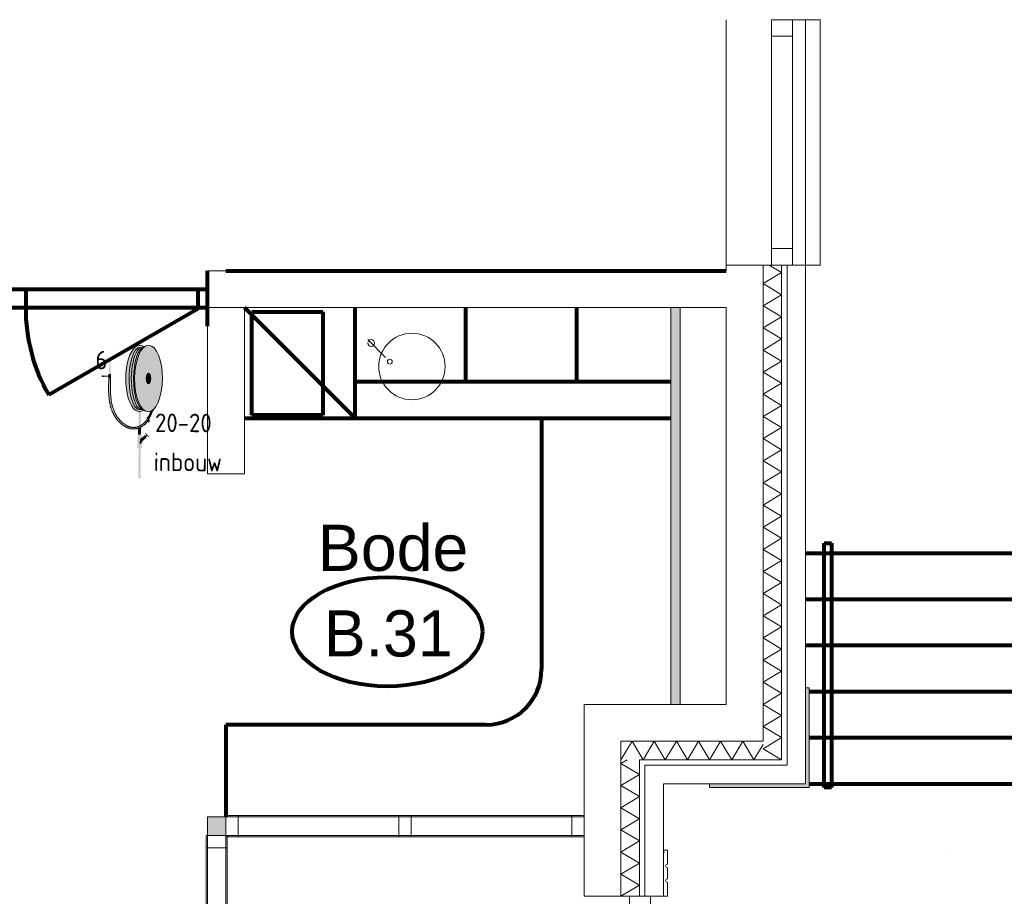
# Model space of a CAD drawing. Header units: millimetres. Extents: x -90830 to 24172, y -102460 to 73669.
# Tile 180 of 198: x 9789 to 15123, y 52095 to 56845. Entities that reach past the tile are written whole.
import ezdxf

# ---------------------------------------------------------------- set-up
doc = ezdxf.new("R2010")
doc.units = ezdxf.units.MM
for name, color, linetype, lineweight in [('Algemeen', 253, 'Continuous', 9), ('Algemeen01', 253, 'Continuous', 80), ('Standard', 253, 'Continuous', 9)]:
    doc.layers.add(name, color=color, linetype=linetype, lineweight=lineweight)
doc.styles.add('ARIAL', font='arial.ttf')
doc.styles.add('ISOCT3', font='isoct3.shx')

msp = doc.modelspace()

# ---------------------------------------------------------------- hatches: boundary and pattern name
at = {"layer": 'Standard'}
for points in [[(13366.5, 53134.8), (13366.5, 55284.8), (13316.5, 55284.8), (13316.5, 53134.8)], [(10460.3, 55068.2), (10457.7, 55067.6), (10450.3, 55063.9), (10440.6, 55054.4), (10431.7, 55040), (10423.7, 55021.3), (10417, 54998.7), (10411.7, 54973), (10408, 54945.1), (10406, 54915.7), (10405.9, 54885.9), (10407.5, 54856.5), (10410.9, 54828.5), (10415.9, 54802.8), (10422.5, 54780.2), (10430.2, 54761.3), (10439, 54746.9), (10448.6, 54737.3), (10456, 54733.5), (10458.6, 54732.8), (10448.4, 54744.7), (10437.7, 54762.8), (10428.5, 54785), (10421.1, 54810.7), (10415.7, 54839.2), (10412.4, 54869.5), (10411.5, 54900.8), (10412.8, 54932), (10416.3, 54962.3), (10422, 54990.7), (10429.7, 55016.4), (10439.1, 55038.5), (10450, 55056.5)], [(10281.5, 54998), (10273.2, 54998.1), (10273, 54998.1), (10272.9, 54998), (10272.7, 54997.9), (10272.6, 54997.9), (10272.5, 54997.7), (10272.4, 54997.6), (10272.3, 54997.5), (10272.3, 54997.3), (10272.3, 54997.2), (10272.3, 54997), (10272.3, 54996.9), (10272.4, 54996.7), (10272.5, 54996.6), (10272.6, 54996.5), (10272.7, 54996.4), (10272.9, 54996.3), (10273, 54996.3), (10273.2, 54996.3), (10274.4, 54996.3), (10281.5, 54996.2), (10281.7, 54996.2), (10281.8, 54996.3), (10282, 54996.3), (10282.1, 54996.4), (10282.2, 54996.5), (10282.3, 54996.7), (10282.4, 54996.8), (10282.4, 54997), (10282.4, 54997.1), (10282.4, 54997.3), (10282.4, 54997.4), (10282.3, 54997.6), (10282.2, 54997.7), (10282.1, 54997.8), (10282, 54997.9), (10281.8, 54998), (10281.7, 54998)], [(10274.4, 54996.3), (10272.5, 54924.8), (10281.6, 54924.8), (10280.4, 54996.2)], [(10242.7, 54913), (10242.6, 54913.8), (10242.4, 54914.6), (10242.1, 54915.4), (10241.6, 54916.1), (10241, 54916.7), (10240.3, 54917.2), (10239.6, 54917.5), (10238.8, 54917.7), (10237.9, 54917.8), (10237.1, 54917.7), (10236.3, 54917.5), (10235.5, 54917.2), (10234.8, 54916.7), (10234.2, 54916.1), (10233.8, 54915.4), (10233.4, 54914.7), (10233.2, 54913.9), (10233.1, 54913), (10233.2, 54912.2), (10233.4, 54911.4), (10233.7, 54910.6), (10234.2, 54910), (10234.8, 54909.4), (10235.5, 54908.9), (10236.2, 54908.5), (10237, 54908.3), (10237.9, 54908.2), (10238.7, 54908.3), (10239.5, 54908.5), (10240.3, 54908.8), (10241, 54909.3), (10241.6, 54909.9), (10242.1, 54910.6), (10242.4, 54911.4), (10242.6, 54912.2)], [(10242.1, 54910.6), (10269.4, 54910.5), (10269.4, 54915.3), (10242.1, 54915.4), (10242.4, 54914.6), (10242.6, 54913.8), (10242.7, 54913), (10242.6, 54912.2), (10242.4, 54911.4)], [(10284.5, 54903.9), (10284.6, 54922.3), (10284.6, 54922.7), (10284.5, 54923.1), (10284.3, 54923.5), (10284.1, 54923.9), (10283.8, 54924.2), (10283.4, 54924.4), (10283, 54924.6), (10282.6, 54924.7), (10282.2, 54924.7), (10281.6, 54924.8), (10271.9, 54924.8), (10271.5, 54924.8), (10271.1, 54924.7), (10270.7, 54924.5), (10270.4, 54924.2), (10270.1, 54923.9), (10269.8, 54923.6), (10269.6, 54923.2), (10269.5, 54922.8), (10269.5, 54922.4), (10269.4, 54915.3), (10269.4, 54903.9), (10269.4, 54903.5), (10269.5, 54903.1), (10269.7, 54902.7), (10269.9, 54902.4), (10270.2, 54902.1), (10270.6, 54901.8), (10271, 54901.7), (10271.4, 54901.5), (10271.8, 54901.5), (10272.1, 54901.5), (10282.1, 54901.4), (10282.5, 54901.5), (10282.9, 54901.6), (10283.3, 54901.8), (10283.7, 54902), (10284, 54902.3), (10284.2, 54902.7), (10284.4, 54903), (10284.5, 54903.4)], [(10433.5, 54631.9), (10440.5, 54634.7), (10445.5, 54637.1), (10453.7, 54641.9), (10465.7, 54650.8), (10476.5, 54661.9), (10483.8, 54671.4), (10485.8, 54674.3), (10486.9, 54676), (10486.6, 54676.9), (10485.9, 54679), (10485.1, 54680.9), (10484.2, 54682.7), (10483.1, 54684.5), (10482.6, 54685.1), (10480.9, 54682.2), (10475.8, 54674.4), (10468.8, 54665.6), (10461.5, 54658.2), (10453.7, 54651.8), (10445.6, 54646.6), (10445.2, 54646.4), (10436.1, 54641.9), (10433.5, 54640.9), (10426.9, 54638.6), (10417.9, 54636.6), (10409.2, 54635.7), (10400.6, 54635.9), (10391.7, 54637.2), (10382.4, 54639.8), (10372.8, 54643.7), (10362.9, 54649.1), (10352.8, 54655.8), (10342.7, 54664.1), (10333.1, 54673.6), (10324.1, 54684), (10320.8, 54688.5), (10312.2, 54701.4), (10304.7, 54715.1), (10298.2, 54729.9), (10292.7, 54745.8), (10288.2, 54763.3), (10284.6, 54782.7), (10282.1, 54804.6), (10280.8, 54830.3), (10280.7, 54862.9), (10281.9, 54901.4), (10272.1, 54901.5), (10270.9, 54863.6), (10271.2, 54819.9), (10273.9, 54787.1), (10278.5, 54759.8), (10285.1, 54736.2), (10293.4, 54715.3), (10303.4, 54696.5), (10315.4, 54679.4), (10329.2, 54663.9), (10344, 54650.9), (10359, 54640.7), (10373.5, 54633.6), (10387.4, 54629.1), (10400.6, 54627.1), (10413.4, 54627.4), (10426.8, 54629.8)], [(10486.9, 54929.4), (10484.8, 54928.9), (10482.8, 54927.6), (10480.9, 54925.5), (10479.2, 54922.6), (10477.7, 54919), (10476.5, 54914.9), (10475.6, 54910.3), (10475, 54905.4), (10474.8, 54900.4), (10475, 54895.4), (10475.5, 54890.5), (10476.4, 54885.9), (10477.6, 54881.8), (10479.1, 54878.2), (10480.8, 54875.3), (10482.7, 54873.2), (10484.7, 54871.9), (10486.8, 54871.4), (10488.9, 54871.9), (10490.9, 54873.2), (10492.8, 54875.3), (10494.5, 54878.2), (10496, 54881.7), (10497.2, 54885.9), (10498.1, 54890.5), (10498.7, 54895.3), (10498.9, 54900.4), (10498.7, 54905.4), (10498.2, 54910.3), (10497.3, 54914.9), (10496.1, 54919), (10494.6, 54922.6), (10492.9, 54925.5), (10491, 54927.6), (10489, 54928.9)], [(10484.1, 54687.6), (10485.8, 54685.6), (10486, 54684.8), (10488.3, 54680.5), (10488.8, 54679.1), (10492.3, 54685.2), (10496.5, 54693.3), (10501, 54702.7), (10505.9, 54714.2), (10513.1, 54732.3), (10511.8, 54731.1), (10500.5, 54724), (10500.4, 54723.6), (10495.6, 54712), (10491.8, 54703.2), (10488.3, 54695.8), (10485, 54689.4)], [(10433.9, 54720.9), (10433.5, 54640.9), (10436.1, 54641.9), (10445.2, 54646.4), (10445.6, 54646.6), (10445.9, 54721.6), (10436.4, 54720.7)], [(10482.6, 54685.1), (10483.1, 54684.5), (10484.2, 54682.7), (10485.1, 54680.9), (10485.9, 54679), (10486.6, 54676.9), (10486.9, 54676), (10487.2, 54674.7), (10487.5, 54672.6), (10487.7, 54670.6), (10487.7, 54669), (10487.5, 54667.6), (10487.2, 54666.5), (10486.9, 54665.7), (10486.5, 54665), (10486, 54664.5), (10485.6, 54664.2), (10486.2, 54664.5), (10488.1, 54665.5), (10488.4, 54665.8), (10488.9, 54666.3), (10489.3, 54667), (10489.6, 54667.8), (10489.9, 54668.9), (10490.1, 54670.3), (10490.1, 54671.9), (10489.9, 54673.9), (10489.6, 54676), (10489, 54678.2), (10488.8, 54679.1), (10488.3, 54680.3), (10487.6, 54682.2), (10486.6, 54684), (10485.5, 54685.8), (10484.1, 54687.6), (10484, 54687.7), (10481.5, 54690.6), (10479.1, 54689.3), (10481.6, 54686.4)], [(10479.1, 54689.3), (10480.9, 54682.2), (10482.6, 54685.1)], [(10433.5, 54631.9), (10433.3, 54596.7), (10445.3, 54596.6), (10445.5, 54637.1), (10440.5, 54634.7)], [(10485.6, 54664.2), (10487.5, 54667.6), (10485.8, 54674.3), (10483.8, 54671.4)], [(10487.5, 54667.6), (10485.6, 54664.2), (10486, 54664.5), (10486.5, 54665), (10486.9, 54665.7), (10487.2, 54666.5)], [(10427.3, 54591.9), (10426.9, 54527.8), (10427, 54526.9), (10427.2, 54526.1), (10427.6, 54525.3), (10428.1, 54524.7), (10428.6, 54524.1), (10429.3, 54523.6), (10430.1, 54523.2), (10430.9, 54523), (10431.7, 54522.9), (10446.1, 54522.9), (10447, 54522.9), (10447.8, 54523.1), (10448.5, 54523.5), (10449.2, 54524), (10449.8, 54524.5), (10450.3, 54525.2), (10450.6, 54526), (10450.9, 54526.8), (10450.9, 54527.6), (10451.1, 54556.9), (10442.5, 54548.5), (10442.7, 54569.7), (10451.2, 54578.1), (10451.3, 54591.8), (10451.2, 54592.6), (10451, 54593.4), (10450.6, 54594.2), (10450.2, 54594.9), (10449.6, 54595.5), (10448.9, 54596), (10448.1, 54596.3), (10447.3, 54596.5), (10446.5, 54596.6), (10445.3, 54596.6), (10432.1, 54596.7), (10431.3, 54596.6), (10430.5, 54596.4), (10429.7, 54596.1), (10429, 54595.6), (10428.4, 54595), (10427.9, 54594.3), (10427.6, 54593.6), (10427.4, 54592.8)], [(10465.4, 54592.2), (10442.7, 54569.7), (10442.5, 54548.5), (10476, 54581.5), (10476.3, 54581.9), (10476.6, 54582.4), (10476.8, 54582.9), (10476.8, 54583.4), (10476.8, 54583.9), (10476.8, 54584.4), (10476.6, 54584.9), (10476.3, 54585.4), (10476, 54585.8), (10469.7, 54592.2), (10469.3, 54592.5), (10468.8, 54592.8), (10468.3, 54593), (10467.8, 54593.1), (10467.3, 54593.1), (10466.8, 54593), (10466.3, 54592.8), (10465.8, 54592.5)], [(10472.1, 54604.3), (10471.8, 54604.5), (10471.5, 54604.7), (10471.1, 54604.8), (10470.8, 54604.9), (10470.4, 54604.9), (10470, 54604.8), (10469.7, 54604.7), (10469.4, 54604.5), (10469.1, 54604.3), (10468.8, 54604), (10468.7, 54603.7), (10468.5, 54603.3), (10468.5, 54603), (10468.5, 54602.6), (10468.5, 54602.2), (10468.7, 54601.9), (10468.8, 54601.6), (10469.1, 54601.3), (10485.1, 54585.1), (10485.4, 54584.9), (10485.7, 54584.7), (10486, 54584.5), (10486.4, 54584.5), (10486.8, 54584.5), (10487.1, 54584.5), (10487.5, 54584.7), (10487.8, 54584.8), (10488.1, 54585.1), (10488.3, 54585.4), (10488.5, 54585.7), (10488.6, 54586), (10488.7, 54586.4), (10488.7, 54586.7), (10488.6, 54587.1), (10488.5, 54587.4), (10488.3, 54587.8), (10488.1, 54588)], [(10470.7, 54591.1), (10474.9, 54586.8), (10479.2, 54591.1), (10475, 54595.3)], [(10432.9, 54522.9), (10432.1, 54360.9), (10432.2, 54360.6), (10432.4, 54360.2), (10432.9, 54359.9), (10433.5, 54359.6), (10434.2, 54359.4), (10435.1, 54359.2), (10436, 54359), (10437, 54358.9), (10438.1, 54358.9), (10439.1, 54358.9), (10440.1, 54359), (10441.1, 54359.1), (10441.9, 54359.3), (10442.7, 54359.6), (10443.3, 54359.9), (10443.7, 54360.2), (10444, 54360.5), (10444.1, 54360.9), (10444.9, 54522.9)], [(14066.5, 52684.8), (14066.5, 53224.8), (14046.5, 53224.8), (14046.5, 52684.8)], [(14046.5, 52704.8), (13526.5, 52704.8), (13526.5, 52684.8), (14046.5, 52684.8)], [(10906.5, 52524.8), (10806.5, 52524.8), (10806.5, 52424.8), (10906.5, 52424.8)]]:
    msp.add_hatch(color=256, dxfattribs=at).paths.add_polyline_path(points)
h = msp.add_hatch(color=256, dxfattribs=at)
h.paths.add_polyline_path([(10463.7, 55071.2), (10451.2, 55078.5), (10438.2, 55080.6), (10425.3, 55077.4), (10412.8, 55068.9), (10401.1, 55055.5), (10390.4, 55037.4), (10381.3, 55015.4), (10373.8, 54989.9), (10368.2, 54961.8), (10364.7, 54931.9), (10363.5, 54901), (10364.4, 54870.2), (10367.6, 54840.2), (10372.9, 54812), (10380.1, 54786.5), (10389, 54764.3), (10399.5, 54746.2), (10411.1, 54732.6), (10423.5, 54724.1), (10433.9, 54720.9), (10436.4, 54720.7), (10445.9, 54721.6), (10449.3, 54722.7), (10462, 54729.9), (10460.2, 54731.4), (10458.6, 54732.8), (10456, 54733.5), (10445.9, 54733), (10456, 54733.5), (10448.6, 54737.3), (10439, 54746.9), (10430.2, 54761.3), (10422.5, 54780.2), (10415.9, 54802.8), (10410.9, 54828.5), (10407.5, 54856.5), (10405.9, 54885.9), (10406, 54915.7), (10408, 54945.1), (10411.7, 54973), (10417, 54998.7), (10423.7, 55021.3), (10431.7, 55040), (10440.6, 55054.4), (10450.3, 55063.9), (10457.7, 55067.6), (10460.3, 55068.2), (10461.9, 55069.7)])
h.paths.add_polyline_path([(10433.9, 54733.1), (10444, 54733.5), (10436, 54737.8), (10444, 54733.5), (10444, 54733.5), (10444, 54733.5)], flags=16)
h = msp.add_hatch(color=256, dxfattribs=at)
h.paths.add_polyline_path([(10460.3, 55068.2), (10450, 55056.5), (10439.1, 55038.5), (10429.7, 55016.4), (10422, 54990.7), (10416.3, 54962.3), (10412.8, 54932), (10411.5, 54900.8), (10412.4, 54869.5), (10415.7, 54839.2), (10421.1, 54810.7), (10428.5, 54785), (10437.7, 54762.8), (10448.4, 54744.7), (10458.6, 54732.8), (10460.2, 54731.4), (10462, 54729.9), (10472.9, 54723.2), (10485.9, 54720.4), (10499, 54723.1), (10511.8, 54731.1), (10523.8, 54744.3), (10534.6, 54762.3), (10544, 54784.4), (10551.7, 54810.1), (10557.4, 54838.5), (10560.9, 54868.8), (10562.3, 54900), (10561.3, 54931.3), (10558, 54961.6), (10552.6, 54990.1), (10545.2, 55015.8), (10536, 55038), (10525.4, 55056.1), (10513.5, 55069.4), (10500.9, 55077.6), (10487.8, 55080.4), (10474.7, 55077.7), (10463.7, 55071.2), (10461.9, 55069.7)])
h.paths.add_polyline_path([(10484.8, 54928.9), (10486.9, 54929.4), (10489, 54928.9), (10491, 54927.6), (10492.9, 54925.5), (10494.6, 54922.6), (10496.1, 54919), (10497.3, 54914.9), (10498.2, 54910.3), (10498.7, 54905.4), (10498.9, 54900.4), (10498.7, 54895.3), (10498.1, 54890.5), (10497.2, 54885.9), (10496, 54881.7), (10494.5, 54878.2), (10492.8, 54875.3), (10490.9, 54873.2), (10488.9, 54871.9), (10486.8, 54871.4), (10484.7, 54871.9), (10482.7, 54873.2), (10480.8, 54875.3), (10479.1, 54878.2), (10477.6, 54881.8), (10476.4, 54885.9), (10475.5, 54890.5), (10475, 54895.4), (10474.8, 54900.4), (10475, 54905.4), (10475.6, 54910.3), (10476.5, 54914.9), (10477.7, 54919), (10479.2, 54922.6), (10480.9, 54925.5), (10482.8, 54927.6)], flags=16)

# ---------------------------------------------------------------- linework, layer by layer
at = {"layer": 'Algemeen01'}
for p, q in [((10806.5, 55184.8), (10806.5, 55484.8)), ((10806.5, 55184.8), (10806.5, 55484.8)), ((10906.5, 55484.2), (13616.5, 55484.2)), ((4806.5, 55384.8), (10806.5, 55384.8)), ((9821.6, 55384.8), (9821.6, 55284.8)), ((10753.5, 55384.8), (10753.5, 55284.8)), ((4806.5, 55284.8), (10806.5, 55284.8)), ((10753.5, 55277.8), (9946.4, 54811.8)), ((11006.5, 55284.8), (11606.5, 54684.8)), ((11606.5, 54684.8), (11606.5, 55284.8)), ((12206.5, 54884.8), (12206.5, 55284.8)), ((12806.5, 54884.8), (12806.5, 55284.8)), ((11046.7, 55261.7), (11431.7, 55261.7)), ((11046.7, 54701.7), (11046.7, 55261.7)), ((11431.7, 55261.7), (11431.7, 54701.7)), ((11606.5, 54884.8), (13316.5, 54884.8)), ((11006.5, 54684.8), (13316.5, 54684.8)), ((11431.7, 54701.7), (11046.7, 54701.7)), ((12616.5, 54685.2), (12616.5, 53324.8)), ((14146.5, 54008.3), (14186.5, 54008.3)), ((14146.5, 52684.8), (14146.5, 54008.3)), ((14186.5, 54008.3), (14186.5, 52684.8)), ((14046.5, 53954.8), (17626.5, 53954.8)), ((14046.5, 53704.8), (17376.5, 53704.8)), ((14046.5, 53454.8), (17126.5, 53454.8)), ((14066.5, 53204.8), (16876.5, 53204.8)), ((12316.5, 53024.8), (10906.5, 53024.8)), ((10906.5, 53024.8), (10906.5, 52524.8)), ((14066.5, 52954.8), (16626.5, 52954.8)), ((14066.5, 52704.8), (16376.5, 52704.8)), ((14186.5, 52684.8), (14146.5, 52684.8))]:
    msp.add_line(p, q, dxfattribs=at)
for centre, radius, start, end in [((10753.5, 55277.8), 932, 179.5697, 210), ((12316.5, 53324.8), 300, 270, 0)]:
    msp.add_arc(centre, radius, start, end, dxfattribs=at)
msp.add_ellipse((11780.4, 53528.4), major_axis=(515.6, 0), ratio=0.573767, dxfattribs=at)
at = {"layer": 'Standard'}
for p, q in [((13616.5, 56844.8), (13616.5, 55514.8)), ((13976.5, 56844.8), (13862.5, 56844.8)), ((13862.5, 56844.8), (13862.5, 56754.8)), ((13862.5, 55514.8), (13862.5, 56844.8)), ((13862.5, 56844.8), (13862.5, 55514.8)), ((13976.5, 56754.8), (13976.5, 56844.8)), ((13976.5, 55514.8), (13976.5, 56844.8)), ((14126.5, 56844.8), (13976.5, 56844.8)), ((13976.5, 55514.8), (13976.5, 56844.8)), ((14046.5, 55514.8), (14046.5, 56844.8)), ((14126.5, 55514.8), (14126.5, 56844.8)), ((13862.5, 56754.8), (13976.5, 56754.8)), ((13976.5, 55604.8), (13862.5, 55604.8)), ((13862.5, 55604.8), (13862.5, 55514.8)), ((13976.5, 55514.8), (13976.5, 55604.8)), ((13616.5, 55484.8), (10806.5, 55484.8)), ((10806.5, 55484.8), (10806.5, 55284.8)), ((13616.5, 55514.8), (13616.5, 55484.8)), ((13616.5, 55514.8), (13816.5, 55514.8)), ((13816.5, 55514.8), (13862.5, 55514.8)), ((13816.5, 55514.8), (13816.5, 52934.8)), ((13816.5, 52934.8), (13816.5, 55514.8)), ((13916.5, 55474.8), (13849.9, 55514.8)), ((13862.5, 55514.8), (13976.5, 55514.8)), ((13862.5, 55514.8), (13916.5, 55514.8)), ((13862.5, 55514.8), (13916.5, 55514.8)), ((13916.5, 55514.8), (13946.5, 55514.8)), ((13916.5, 52834.8), (13916.5, 55514.8)), ((13916.5, 55514.8), (13916.5, 52834.8)), ((13916.5, 55514.8), (13946.5, 55514.8)), ((13946.5, 55514.8), (13976.5, 55514.8)), ((13946.5, 55514.8), (13976.5, 55514.8)), ((13946.5, 55514.8), (13946.5, 52804.8)), ((13946.5, 52804.8), (13946.5, 55514.8)), ((13976.5, 55514.8), (14126.5, 55514.8)), ((13976.5, 55514.8), (14046.5, 55514.8)), ((14046.5, 52704.8), (14046.5, 55514.8)), ((13816.5, 55414.8), (13916.5, 55474.8)), ((13916.5, 55354.8), (13816.5, 55414.8)), ((13816.5, 55294.8), (13916.5, 55354.8)), ((10806.5, 55284.8), (11006.5, 55284.8)), ((10806.5, 55284.8), (10806.5, 54384.8)), ((11006.5, 55284.8), (10806.5, 55284.8)), ((11006.5, 55284.8), (13616.5, 55284.8)), ((11006.5, 54384.8), (11006.5, 55284.8)), ((13366.5, 55284.8), (13316.5, 55284.8)), ((13316.5, 55284.8), (13316.5, 53134.8)), ((13366.5, 53134.8), (13366.5, 55284.8)), ((13616.5, 55284.8), (13616.5, 53134.8)), ((13916.5, 55234.8), (13816.5, 55294.8)), ((13816.5, 55174.8), (13916.5, 55234.8)), ((13916.5, 55114.8), (13816.5, 55174.8)), ((11674.5, 55111.4), (11771, 55014.9)), ((13816.5, 55054.8), (13916.5, 55114.8)), ((13916.5, 54994.8), (13816.5, 55054.8)), ((13816.5, 54934.8), (13916.5, 54994.8)), ((10271.5, 54885), (10271.8, 54893.3)), ((10271.8, 54893.3), (10272.1, 54901.5)), ((10281.2, 54883.8), (10281.6, 54892.6)), ((10281.6, 54892.6), (10281.9, 54901.4)), ((13916.5, 54874.8), (13816.5, 54934.8)), ((10270.7, 54851.7), (10270.8, 54860.1)), ((10270.7, 54843.4), (10270.7, 54851.7)), ((10270.7, 54835.1), (10270.7, 54843.4)), ((10270.8, 54860.1), (10271, 54868.4)), ((10271, 54868.4), (10271.2, 54876.7)), ((10271.2, 54876.7), (10271.5, 54885)), ((10280.5, 54848.7), (10280.6, 54857.4)), ((10280.6, 54840), (10280.5, 54848.7)), ((10280.6, 54857.4), (10280.7, 54866.2)), ((10280.7, 54831.3), (10280.6, 54840)), ((10280.7, 54866.2), (10281, 54875)), ((10281, 54875), (10281.2, 54883.8)), ((13816.5, 54814.8), (13916.5, 54874.8)), ((10270.9, 54826.8), (10270.7, 54835.1)), ((10271.2, 54818.6), (10270.9, 54826.8)), ((10271.7, 54810.3), (10271.2, 54818.6)), ((10272.3, 54802.1), (10271.7, 54810.3)), ((10273.1, 54794), (10272.3, 54802.1)), ((10274, 54785.9), (10273.1, 54794)), ((10274.4, 54782.7), (10274, 54785.9)), ((10274.9, 54779.5), (10274.4, 54782.7)), ((10281, 54822.7), (10280.7, 54831.3)), ((10281.4, 54814.1), (10281, 54822.7)), ((10282, 54805.6), (10281.4, 54814.1)), ((10282.8, 54797.2), (10282, 54805.6)), ((10283.8, 54788.8), (10282.8, 54797.2)), ((10284.5, 54783.6), (10283.8, 54788.8)), ((10285.3, 54778.5), (10284.5, 54783.6)), ((13916.5, 54754.8), (13816.5, 54814.8)), ((10275.4, 54776.3), (10274.9, 54779.5)), ((10275.9, 54773.1), (10275.4, 54776.3)), ((10276.5, 54769.9), (10275.9, 54773.1)), ((10277.1, 54766.7), (10276.5, 54769.9)), ((10277.7, 54763.5), (10277.1, 54766.7)), ((10278.4, 54760.4), (10277.7, 54763.5)), ((10279.1, 54757.3), (10278.4, 54760.4)), ((10279.9, 54754.1), (10279.1, 54757.3)), ((10280.7, 54751), (10279.9, 54754.1)), ((10281.5, 54747.9), (10280.7, 54751)), ((10282.4, 54744.8), (10281.5, 54747.9)), ((10283.3, 54741.8), (10282.4, 54744.8)), ((10284.2, 54738.7), (10283.3, 54741.8)), ((10285.2, 54735.7), (10284.2, 54738.7)), ((10286.3, 54732.7), (10285.2, 54735.7)), ((10286.1, 54773.4), (10285.3, 54778.5)), ((10287.1, 54768.4), (10286.1, 54773.4)), ((10287.4, 54729.7), (10286.3, 54732.7)), ((10288.1, 54763.4), (10287.1, 54768.4)), ((10288.5, 54726.7), (10287.4, 54729.7)), ((10289.3, 54758.4), (10288.1, 54763.4)), ((10290.5, 54753.4), (10289.3, 54758.4)), ((10291.9, 54748.5), (10290.5, 54753.4)), ((10293.4, 54743.6), (10291.9, 54748.5)), ((10294.9, 54738.8), (10293.4, 54743.6)), ((10296.6, 54734), (10294.9, 54738.8)), ((10298.5, 54729.2), (10296.6, 54734)), ((10513.1, 54732.3), (10511.3, 54727.6)), ((13816.5, 54694.8), (13916.5, 54754.8)), ((10289.7, 54723.7), (10288.5, 54726.7)), ((10290.9, 54720.8), (10289.7, 54723.7)), ((10292.2, 54717.8), (10290.9, 54720.8)), ((10293.6, 54714.9), (10292.2, 54717.8)), ((10294.9, 54712), (10293.6, 54714.9)), ((10296.4, 54709.1), (10294.9, 54712)), ((10297.9, 54706.3), (10296.4, 54709.1)), ((10299.4, 54703.4), (10297.9, 54706.3)), ((10300.4, 54724.5), (10298.5, 54729.2)), ((10301, 54700.6), (10299.4, 54703.4)), ((10302.5, 54719.8), (10300.4, 54724.5)), ((10302.7, 54697.8), (10301, 54700.6)), ((10304.7, 54715.2), (10302.5, 54719.8)), ((10304.4, 54695), (10302.7, 54697.8)), ((10306.1, 54692.3), (10304.4, 54695)), ((10307, 54710.6), (10304.7, 54715.2)), ((10308, 54689.5), (10306.1, 54692.3)), ((10309.4, 54706.1), (10307, 54710.6)), ((10309.9, 54686.8), (10308, 54689.5)), ((10312.1, 54701.6), (10309.4, 54706.1)), ((10311.8, 54684.1), (10309.9, 54686.8)), ((10313.8, 54681.5), (10311.8, 54684.1)), ((10314.8, 54697.2), (10312.1, 54701.6)), ((10315.6, 54679.1), (10313.8, 54681.5)), ((10317.7, 54692.8), (10314.8, 54697.2)), ((10317.5, 54676.8), (10315.6, 54679.1)), ((10319.5, 54674.4), (10317.5, 54676.8)), ((10320.8, 54688.5), (10317.7, 54692.8)), ((10321, 54688.2), (10320.8, 54688.5)), ((10321.2, 54687.9), (10321, 54688.2)), ((10321.5, 54687.6), (10321.2, 54687.9)), ((10321.7, 54687.3), (10321.5, 54687.6)), ((10321.9, 54686.9), (10321.7, 54687.3)), ((10322.2, 54686.6), (10321.9, 54686.9)), ((10322.4, 54686.3), (10322.2, 54686.6)), ((10322.7, 54686), (10322.4, 54686.3)), ((10322.9, 54685.6), (10322.7, 54686)), ((10323.1, 54685.3), (10322.9, 54685.6)), ((10323.4, 54685), (10323.1, 54685.3)), ((10323.6, 54684.7), (10323.4, 54685)), ((10326.2, 54681.4), (10323.6, 54684.7)), ((10329, 54678.2), (10326.2, 54681.4)), ((10331.8, 54675), (10329, 54678.2)), ((10477.8, 54677.3), (10476.1, 54674.9)), ((10479.5, 54679.9), (10477.8, 54677.3)), ((10479.1, 54689.3), (10481.5, 54690.6)), ((10479.1, 54689.3), (10480.9, 54682.2)), ((10479.1, 54689.3), (10479.7, 54688.6)), ((10481.1, 54682.4), (10479.5, 54679.9)), ((10479.7, 54688.6), (10480.3, 54687.9)), ((10480.3, 54687.9), (10480.9, 54687.2)), ((10480.9, 54687.2), (10481.5, 54686.5)), ((10482.6, 54685.1), (10481.1, 54682.4)), ((10481.5, 54690.6), (10482.1, 54689.9)), ((10481.5, 54686.5), (10482.1, 54685.7)), ((10482.1, 54689.9), (10482.7, 54689.2)), ((10482.1, 54685.7), (10482.7, 54685)), ((10482.7, 54689.2), (10483.3, 54688.5)), ((10482.7, 54685), (10483.3, 54684.2)), ((10483.3, 54688.5), (10483.9, 54687.8)), ((10483.3, 54684.2), (10483.8, 54683.3)), ((10483.8, 54683.3), (10484.3, 54682.5)), ((10483.9, 54687.8), (10484.5, 54687)), ((10485.6, 54690.4), (10484.1, 54687.6)), ((10484.3, 54682.5), (10484.8, 54681.5)), ((10484.5, 54687), (10485.1, 54686.3)), ((10484.8, 54681.5), (10485.3, 54680.6)), ((10485.1, 54686.3), (10485.7, 54685.5)), ((10485.3, 54680.6), (10485.7, 54679.6)), ((10486.9, 54676), (10485.3, 54673.6)), ((10487.1, 54693.3), (10485.6, 54690.4)), ((10485.7, 54685.5), (10486.2, 54684.6)), ((10485.7, 54679.6), (10486.2, 54678.1)), ((10486.2, 54684.6), (10486.7, 54683.8)), ((10486.2, 54678.1), (10486.7, 54676.7)), ((10486.7, 54683.8), (10487.2, 54682.8)), ((10486.7, 54676.7), (10487.1, 54675.1)), ((10488.5, 54696.2), (10487.1, 54693.3)), ((10487.2, 54682.8), (10487.7, 54681.9)), ((10487.7, 54681.9), (10488.1, 54680.9)), ((10488.1, 54680.9), (10488.7, 54679.4)), ((10490, 54699.2), (10488.5, 54696.2)), ((10488.7, 54679.4), (10489.1, 54678)), ((10490.8, 54682.6), (10488.8, 54679.1)), ((10489.1, 54678), (10489.5, 54676.4)), ((10489.5, 54676.4), (10489.8, 54674.9)), ((10491.3, 54702.1), (10490, 54699.2)), ((10492.8, 54686.1), (10490.8, 54682.6)), ((10492.7, 54705.1), (10491.3, 54702.1)), ((10494, 54708.2), (10492.7, 54705.1)), ((10494.7, 54689.7), (10492.8, 54686.1)), ((10495.3, 54711.2), (10494, 54708.2)), ((10496.6, 54693.4), (10494.7, 54689.7)), ((10496.6, 54714.3), (10495.3, 54711.2)), ((10497.9, 54717.4), (10496.6, 54714.3)), ((10498.4, 54697.1), (10496.6, 54693.4)), ((10499.1, 54720.5), (10497.9, 54717.4)), ((10500.1, 54700.8), (10498.4, 54697.1)), ((10500.4, 54723.6), (10499.1, 54720.5)), ((10501.9, 54704.7), (10500.1, 54700.8)), ((10503.8, 54709.2), (10501.9, 54704.7)), ((10505.7, 54713.7), (10503.8, 54709.2)), ((10507.6, 54718.3), (10505.7, 54713.7)), ((10509.4, 54722.9), (10507.6, 54718.3)), ((10511.3, 54727.6), (10509.4, 54722.9)), ((13916.5, 54634.8), (13816.5, 54694.8)), ((10321.5, 54672.1), (10319.5, 54674.4)), ((10323.5, 54669.9), (10321.5, 54672.1)), ((10325.6, 54667.6), (10323.5, 54669.9)), ((10327.7, 54665.4), (10325.6, 54667.6)), ((10329.9, 54663.3), (10327.7, 54665.4)), ((10332.1, 54661.2), (10329.9, 54663.3)), ((10334.7, 54671.8), (10331.8, 54675)), ((10334.3, 54659.1), (10332.1, 54661.2)), ((10336.6, 54657), (10334.3, 54659.1)), ((10337.7, 54668.8), (10334.7, 54671.8)), ((10338.9, 54655), (10336.6, 54657)), ((10340.9, 54665.8), (10337.7, 54668.8)), ((10341.2, 54653.1), (10338.9, 54655)), ((10344.1, 54662.9), (10340.9, 54665.8)), ((10343.6, 54651.2), (10341.2, 54653.1)), ((10346, 54649.3), (10343.6, 54651.2)), ((10347.4, 54660), (10344.1, 54662.9)), ((10348.5, 54647.5), (10346, 54649.3)), ((10350.8, 54657.3), (10347.4, 54660)), ((10351, 54645.8), (10348.5, 54647.5)), ((10354.3, 54654.7), (10350.8, 54657.3)), ((10353.5, 54644.1), (10351, 54645.8)), ((10356, 54642.5), (10353.5, 54644.1)), ((10357.8, 54652.3), (10354.3, 54654.7)), ((10358.4, 54641.1), (10356, 54642.5)), ((10361.4, 54649.9), (10357.8, 54652.3)), ((10360.9, 54639.6), (10358.4, 54641.1)), ((10363.4, 54638.3), (10360.9, 54639.6)), ((10363.9, 54648.5), (10361.4, 54649.9)), ((10365.9, 54637), (10363.4, 54638.3)), ((10366.3, 54647), (10363.9, 54648.5)), ((10368.4, 54635.8), (10365.9, 54637)), ((10368.8, 54645.7), (10366.3, 54647)), ((10370.9, 54634.7), (10368.4, 54635.8)), ((10371.3, 54644.4), (10368.8, 54645.7)), ((10373.5, 54633.6), (10370.9, 54634.7)), ((10373.9, 54643.2), (10371.3, 54644.4)), ((10376.1, 54632.6), (10373.5, 54633.6)), ((10376.5, 54642.1), (10373.9, 54643.2)), ((10378.7, 54631.7), (10376.1, 54632.6)), ((10379, 54641.1), (10376.5, 54642.1)), ((10381.3, 54630.8), (10378.7, 54631.7)), ((10381.6, 54640.1), (10379, 54641.1)), ((10383.9, 54630), (10381.3, 54630.8)), ((10384.3, 54639.2), (10381.6, 54640.1)), ((10386.5, 54629.3), (10383.9, 54630)), ((10386.9, 54638.4), (10384.3, 54639.2)), ((10389.2, 54628.7), (10386.5, 54629.3)), ((10389.6, 54637.7), (10386.9, 54638.4)), ((10391.9, 54628.2), (10389.2, 54628.7)), ((10392.2, 54637.1), (10389.6, 54637.7)), ((10394.5, 54627.8), (10391.9, 54628.2)), ((10394.9, 54636.6), (10392.2, 54637.1)), ((10397.2, 54627.4), (10394.5, 54627.8)), ((10397.6, 54636.2), (10394.9, 54636.6)), ((10399.9, 54627.2), (10397.2, 54627.4)), ((10400.3, 54635.9), (10397.6, 54636.2)), ((10402.6, 54627), (10399.9, 54627.2)), ((10403, 54635.7), (10400.3, 54635.9)), ((10405.3, 54627), (10402.6, 54627)), ((10405.7, 54635.6), (10403, 54635.7)), ((10408, 54627), (10405.3, 54627)), ((10408.4, 54635.6), (10405.7, 54635.6)), ((10410.4, 54627.1), (10408, 54627)), ((10410.7, 54635.7), (10408.4, 54635.6)), ((10412.7, 54627.3), (10410.4, 54627.1)), ((10413.1, 54635.9), (10410.7, 54635.7)), ((10415.1, 54627.5), (10412.7, 54627.3)), ((10415.4, 54636.2), (10413.1, 54635.9)), ((10417.4, 54627.9), (10415.1, 54627.5)), ((10417.7, 54636.5), (10415.4, 54636.2)), ((10419.8, 54628.3), (10417.4, 54627.9)), ((10420, 54636.9), (10417.7, 54636.5)), ((10422.1, 54628.7), (10419.8, 54628.3)), ((10422.3, 54637.4), (10420, 54636.9)), ((10424.5, 54629.3), (10422.1, 54628.7)), ((10424.6, 54638), (10422.3, 54637.4)), ((10426.8, 54629.8), (10424.5, 54629.3)), ((10426.9, 54638.6), (10424.6, 54638)), ((10429.1, 54630.5), (10426.8, 54629.8)), ((10429.1, 54639.3), (10426.9, 54638.6)), ((10431.4, 54640.1), (10429.1, 54639.3)), ((10431.4, 54631.2), (10429.1, 54630.5)), ((10433.6, 54640.9), (10431.4, 54640.1)), ((10433.7, 54632), (10431.4, 54631.2)), ((10433.5, 54632), (10433.3, 54596.7)), ((10436.3, 54642), (10433.6, 54640.9)), ((10435.9, 54632.8), (10433.7, 54632)), ((10438.9, 54634), (10435.9, 54632.8)), ((10438.9, 54643.2), (10436.3, 54642)), ((10441.5, 54644.4), (10438.9, 54643.2)), ((10441.9, 54635.4), (10438.9, 54634)), ((10444.1, 54645.8), (10441.5, 54644.4)), ((10444.8, 54636.8), (10441.9, 54635.4)), ((10446.6, 54647.2), (10444.1, 54645.8)), ((10447.6, 54638.2), (10444.8, 54636.8)), ((10449.1, 54648.7), (10446.6, 54647.2)), ((10450.4, 54639.8), (10447.6, 54638.2)), ((10451.5, 54650.3), (10449.1, 54648.7)), ((10453.2, 54641.5), (10450.4, 54639.8)), ((10453.8, 54651.9), (10451.5, 54650.3)), ((10455.8, 54643.2), (10453.2, 54641.5)), ((10456.1, 54653.6), (10453.8, 54651.9)), ((10458.5, 54645.1), (10455.8, 54643.2)), ((10458.1, 54655.2), (10456.1, 54653.6)), ((10460.1, 54656.9), (10458.1, 54655.2)), ((10461, 54647), (10458.5, 54645.1)), ((10462, 54658.6), (10460.1, 54656.9)), ((10462.9, 54648.5), (10461, 54647)), ((10463.8, 54660.3), (10462, 54658.6)), ((10464.8, 54650), (10462.9, 54648.5)), ((10465.6, 54662.1), (10463.8, 54660.3)), ((10466.6, 54651.6), (10464.8, 54650)), ((10467.4, 54664), (10465.6, 54662.1)), ((10468.4, 54653.3), (10466.6, 54651.6)), ((10469.1, 54665.9), (10467.4, 54664)), ((10470.1, 54655), (10468.4, 54653.3)), ((10470.7, 54667.8), (10469.1, 54665.9)), ((10471.8, 54656.7), (10470.1, 54655)), ((10472.6, 54670.1), (10470.7, 54667.8)), ((10473.5, 54658.4), (10471.8, 54656.7)), ((10474.4, 54672.5), (10472.6, 54670.1)), ((10475.1, 54660.3), (10473.5, 54658.4)), ((10476.1, 54674.9), (10474.4, 54672.5)), ((10476.9, 54662.4), (10475.1, 54660.3)), ((10478.7, 54664.5), (10476.9, 54662.4)), ((10480.4, 54666.7), (10478.7, 54664.5)), ((10482.1, 54669), (10480.4, 54666.7)), ((10483.7, 54671.3), (10482.1, 54669)), ((10485.3, 54673.6), (10483.7, 54671.3)), ((10483.8, 54671.4), (10485.6, 54664.2)), ((10485.6, 54664.2), (10488.1, 54665.5)), ((10486.3, 54664.8), (10485.6, 54664.2)), ((10485.8, 54674.3), (10487.5, 54667.6)), ((10486.8, 54665.4), (10486.3, 54664.8)), ((10487.1, 54666.3), (10486.8, 54665.4)), ((10487.1, 54675.1), (10487.4, 54673.6)), ((10487.4, 54667.2), (10487.1, 54666.3)), ((10487.4, 54673.6), (10487.6, 54672.1)), ((10487.6, 54668.3), (10487.4, 54667.2)), ((10487.6, 54672.1), (10487.7, 54670.6)), ((10487.7, 54669.4), (10487.6, 54668.3)), ((10487.7, 54670.6), (10487.7, 54669.4)), ((10488.7, 54666.1), (10488.1, 54665.5)), ((10489.2, 54666.7), (10488.7, 54666.1)), ((10489.5, 54667.6), (10489.2, 54666.7)), ((10489.8, 54668.5), (10489.5, 54667.6)), ((10489.8, 54674.9), (10490, 54673.4)), ((10490, 54669.6), (10489.8, 54668.5)), ((10490, 54673.4), (10490.1, 54671.9)), ((10490.1, 54670.7), (10490, 54669.6)), ((10490.1, 54671.9), (10490.1, 54670.7)), ((13816.5, 54574.8), (13916.5, 54634.8)), ((10442.7, 54569.7), (10442.5, 54548.5)), ((10442.7, 54569.7), (10451.2, 54578.1)), ((13916.5, 54514.8), (13816.5, 54574.8)), ((10442.5, 54548.5), (10451.1, 54556.9)), ((13816.5, 54454.8), (13916.5, 54514.8)), ((13916.5, 54394.8), (13816.5, 54454.8)), ((10806.5, 54384.8), (11006.5, 54384.8)), ((13816.5, 54334.8), (13916.5, 54394.8)), ((13916.5, 54274.8), (13816.5, 54334.8)), ((13816.5, 54214.8), (13916.5, 54274.8)), ((13916.5, 54154.8), (13816.5, 54214.8)), ((13816.5, 54094.8), (13916.5, 54154.8)), ((13916.5, 54034.8), (13816.5, 54094.8)), ((13816.5, 53974.8), (13916.5, 54034.8)), ((13916.5, 53914.8), (13816.5, 53974.8)), ((13816.5, 53854.8), (13916.5, 53914.8)), ((13916.5, 53794.8), (13816.5, 53854.8)), ((13816.5, 53734.8), (13916.5, 53794.8)), ((13916.5, 53674.8), (13816.5, 53734.8)), ((13816.5, 53614.8), (13916.5, 53674.8)), ((13916.5, 53554.8), (13816.5, 53614.8)), ((13816.5, 53494.8), (13916.5, 53554.8)), ((13916.5, 53434.8), (13816.5, 53494.8)), ((13816.5, 53374.8), (13916.5, 53434.8)), ((13916.5, 53314.8), (13816.5, 53374.8)), ((13816.5, 53254.8), (13916.5, 53314.8)), ((13916.5, 53194.8), (13816.5, 53254.8)), ((13816.5, 53134.8), (13916.5, 53194.8)), ((14066.5, 53224.8), (14046.5, 53224.8)), ((14046.5, 53224.8), (14046.5, 52704.8)), ((14066.5, 52684.8), (14066.5, 53224.8)), ((13616.5, 53134.8), (12846.5, 53134.8)), ((12846.5, 53134.8), (12846.5, 52934.8)), ((13316.5, 53134.8), (13366.5, 53134.8)), ((13916.5, 53074.8), (13816.5, 53134.8)), ((13816.5, 53014.8), (13916.5, 53074.8)), ((13916.5, 52954.8), (13816.5, 53014.8)), ((12846.5, 52934.8), (12846.5, 52524.8)), ((13046.5, 52834.8), (13106.5, 52934.8)), ((13616.5, 52934.8), (13046.5, 52934.8)), ((13046.5, 52934.8), (13046.5, 52834.8)), ((13046.5, 52934.8), (13616.5, 52934.8)), ((13046.5, 52834.8), (13046.5, 52934.8)), ((13106.5, 52934.8), (13166.5, 52834.8)), ((13166.5, 52834.8), (13226.5, 52934.8)), ((13226.5, 52934.8), (13286.5, 52834.8)), ((13286.5, 52834.8), (13346.5, 52934.8)), ((13346.5, 52934.8), (13406.5, 52834.8)), ((13406.5, 52834.8), (13466.5, 52934.8)), ((13466.5, 52934.8), (13526.5, 52834.8)), ((13526.5, 52834.8), (13586.5, 52934.8)), ((13586.5, 52934.8), (13646.5, 52834.8)), ((13816.5, 52934.8), (13616.5, 52934.8)), ((13616.5, 52934.8), (13816.5, 52934.8)), ((13646.5, 52834.8), (13706.5, 52934.8)), ((13706.5, 52934.8), (13766.5, 52834.8)), ((13766.5, 52834.8), (13816.5, 52918.2)), ((13816.5, 52894.8), (13916.5, 52954.8)), ((13916.5, 52834.8), (13816.5, 52894.8)), ((13046.5, 52814.8), (13079.9, 52834.8)), ((13046.5, 52834.8), (13046.5, 52094.8)), ((13046.5, 52094.8), (13046.5, 52834.8)), ((13146.5, 52754.8), (13046.5, 52814.8)), ((13146.5, 52834.8), (13816.5, 52834.8)), ((13146.5, 52804.8), (13146.5, 52834.8)), ((13816.5, 52834.8), (13146.5, 52834.8)), ((13146.5, 52834.8), (13146.5, 52804.8)), ((13816.5, 52834.8), (13916.5, 52834.8)), ((13916.5, 52834.8), (13816.5, 52834.8)), ((13146.5, 52094.8), (13146.5, 52804.8)), ((13146.5, 52804.8), (13146.5, 52094.8)), ((13946.5, 52804.8), (13176.5, 52804.8)), ((13176.5, 52804.8), (13176.5, 52704.8)), ((13176.5, 52804.8), (13916.5, 52804.8)), ((13176.5, 52094.8), (13176.5, 52804.8)), ((13916.5, 52804.8), (13946.5, 52804.8)), ((13046.5, 52694.8), (13146.5, 52754.8)), ((13176.5, 52704.8), (13176.5, 52094.8)), ((13276.5, 52704.8), (13946.5, 52704.8)), ((13276.5, 52094.8), (13276.5, 52704.8)), ((14046.5, 52704.8), (13526.5, 52704.8)), ((13526.5, 52704.8), (13526.5, 52684.8)), ((13946.5, 52704.8), (14046.5, 52704.8)), ((13146.5, 52634.8), (13046.5, 52694.8)), ((13526.5, 52684.8), (14046.5, 52684.8)), ((14046.5, 52684.8), (14066.5, 52684.8)), ((13046.5, 52574.8), (13146.5, 52634.8)), ((13146.5, 52514.8), (13046.5, 52574.8)), ((10906.5, 52524.8), (10806.5, 52524.8)), ((10806.5, 52524.8), (10806.5, 52424.8)), ((10973.5, 52531.8), (10906.5, 52531.8)), ((10906.5, 52531.8), (10906.5, 52417.8)), ((10906.5, 52531.8), (12846.5, 52531.8)), ((12846.5, 52524.8), (10906.5, 52524.8)), ((10906.5, 52524.8), (10906.5, 52424.8)), ((10906.5, 52524.8), (10906.5, 52424.8)), ((10973.5, 52417.8), (10973.5, 52531.8)), ((11910, 52531.8), (11843, 52531.8)), ((11843, 52531.8), (11843, 52417.8)), ((11910, 52417.8), (11910, 52531.8)), ((12779.5, 52417.8), (12779.5, 52531.8)), ((12779.5, 52531.8), (12846.5, 52531.8)), ((12846.5, 52531.8), (12846.5, 52417.8)), ((12846.5, 52424.8), (12846.5, 52524.8)), ((12846.5, 52524.8), (12846.5, 52424.8)), ((13046.5, 52454.8), (13146.5, 52514.8)), ((13146.5, 52394.8), (13046.5, 52454.8)), ((10799.5, 52424.8), (10799.5, 52357.8)), ((10913.5, 52424.8), (10799.5, 52424.8)), ((10799.5, 52424.8), (10799.5, 49424.8)), ((10806.5, 52424.8), (10806.5, 49424.8)), ((10906.5, 52424.8), (10806.5, 52424.8)), ((10806.5, 52424.8), (10906.5, 52424.8)), ((10906.5, 49424.8), (10906.5, 52424.8)), ((10906.5, 52424.8), (12846.5, 52424.8)), ((10906.5, 52417.8), (10973.5, 52417.8)), ((10906.5, 52417.8), (12846.5, 52417.8)), ((10913.5, 52357.8), (10913.5, 52424.8)), ((10913.5, 52424.8), (10913.5, 49424.8)), ((11843, 52417.8), (11910, 52417.8)), ((12846.5, 52417.8), (12779.5, 52417.8)), ((12846.5, 52424.8), (12846.5, 52094.8)), ((13046.5, 52334.8), (13146.5, 52394.8)), ((10799.5, 52357.8), (10913.5, 52357.8)), ((13146.5, 52274.8), (13046.5, 52334.8)), ((13276.5, 52344.8), (13276.5, 52094.8)), ((13298.5, 52344.8), (13276.5, 52344.8)), ((13276.5, 52334.9), (13276.5, 52184.9)), ((13276.5, 52334.9), (13282.4, 52334.9)), ((13282.4, 52334.9), (13282.4, 52334.9)), ((13298.5, 52269.8), (13298.5, 52344.8)), ((14832.4, 52334.9), (14832.4, 52334.9)), ((13046.5, 52214.8), (13146.5, 52274.8)), ((13298.5, 52189.8), (13298.5, 52249.8)), ((13146.5, 52154.8), (13046.5, 52214.8)), ((13298.5, 52094.8), (13298.5, 52169.8)), ((13046.5, 52094.8), (13146.5, 52154.8)), ((13046.5, 52094.8), (12846.5, 52094.8)), ((13092.5, 52094.8), (13046.5, 52094.8)), ((13146.5, 52094.8), (13092.5, 52094.8)), ((13146.5, 52094.8), (13092.5, 52094.8)), ((13092.5, 52094.8), (13092.5, 50114.8)), ((13176.5, 52094.8), (13146.5, 52094.8)), ((13176.5, 52094.8), (13146.5, 52094.8)), ((13206.5, 52094.8), (13176.5, 52094.8)), ((13206.5, 52094.8), (13176.5, 52094.8)), ((13276.5, 52094.8), (13206.5, 52094.8)), ((13206.5, 50114.8), (13206.5, 52094.8)), ((13276.5, 52094.8), (13298.5, 52094.8))]:
    msp.add_line(p, q, dxfattribs=at)
for centre, radius in [((11693.2, 55092.6), 18.6), ((11914, 54965.6), 180), ((11794.1, 54991.7), 13.2)]:
    msp.add_circle(centre, radius, dxfattribs=at)
for centre in [(13298.5, 52259.8), (13298.5, 52179.8)]:
    msp.add_arc(centre, 10, 90, 270, dxfattribs=at)
for centre, major_axis, ratio, start_param, end_param in [((10438.9, 54900.6), (0.9, 180), 0.418871, 5.959233, 9.74873), ((10438.9, 54900.6), (0.9, 168), 0.34, 6.177949, 9.530014), ((10450.9, 54900.6), (0.9, 168), 0.34, 6.177949, 9.530014), ((10462.9, 54900.5), (0.9, 168), 0.34, 0.059353, 3.08224)]:
    msp.add_ellipse(centre, major_axis=major_axis, ratio=ratio, start_param=start_param, end_param=end_param, dxfattribs=at)
for major_axis, ratio in [((0.9, 180), 0.418871), ((0.1, 29), 0.415114)]:
    msp.add_ellipse((10486.9, 54900.4), major_axis=major_axis, ratio=ratio, dxfattribs=at)

# ---------------------------------------------------------------- texts
at = {"layer": 'Algemeen', "char_height": 250, "attachment_point": 7, "style": 'ARIAL'}
for s, insert, width in [('\\W1.00;Bode', (11404.2, 53854.6), 946.19), ('\\W0.97;B.31', (11437.3, 53390.7), 842.472)]:
    msp.add_mtext(s, dxfattribs=dict(at, insert=insert, width=width))
at = {"layer": 'Standard', "char_height": 100, "attachment_point": 7, "rotation": 359.7047, "style": 'ISOCT3'}
for s, insert, width in [('\\W1.00;6', (10198.8, 54950.6), 116.667), ('\\W1.00;20-20', (10522.1, 54610.9), 516.667), ('\\W1.00;inbouw', (10514.5, 54398.9), 616.667)]:
    msp.add_mtext(s, dxfattribs=dict(at, insert=insert, width=width))

doc.saveas('drawing.dxf')
